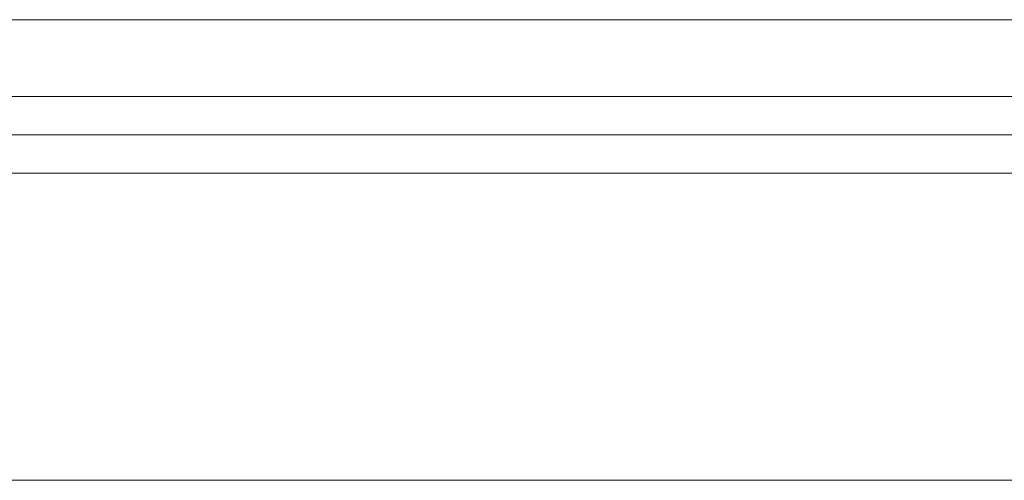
# Model space of a CAD drawing. Header units: millimetres. Extents: x -28277 to 305935, y -19284 to 4746.
# Tile 229 of 256: x 181612 to 182253, y -12339 to -12039. Entities that reach past the tile are written whole.
import ezdxf

# ---------------------------------------------------------------- set-up
doc = ezdxf.new("R2010")
doc.units = ezdxf.units.MM
doc.header["$MEASUREMENT"] = 0
doc.layers.add('12_FAÇ_Façana', color=7, linetype='Continuous')
doc.layers.add('Ventanas Archicad', color=7, linetype='Continuous')
doc.layers.add('Ventanas Archicad_Pluma_Nº__1', color=7, linetype='Continuous', lineweight=5)
doc.layers.add('Ventanas Archicad_Pluma_Nº__7', color=7, linetype='Continuous', lineweight=5)

# ---------------------------------------------------------------- blocks, each defined once
blk = doc.blocks.new('Ventana Vertical Multi-Faja 27_3')
at = {"layer": 'Ventanas Archicad_Pluma_Nº__1', "color": 7, "linetype": 'Continuous', "lineweight": 5}
for p, q in [((-600, 50), (600, 50)), ((-600, 0), (-550, 0)), ((-550, 0), (-550, -50)), ((-550, 0), (550, 0)), ((550, -50), (550, 0)), ((550, 0), (600, 0)), ((-550, -25), (550, -25)), ((-550, -50), (-600, -50)), ((550, -50), (-550, -50)), ((600, -50), (550, -50)), ((-600, -180), (-600, -155)), ((600, -180), (600, -155)), ((-600, -250), (600, -250))]:
    blk.add_line(p, q, dxfattribs=at)
at = {"layer": 'Ventanas Archicad_Pluma_Nº__7', "color": 7, "linetype": 'Continuous', "lineweight": 5}
for p, q in [((-600, 50), (-600, 30)), ((600, 50), (600, 30)), ((-600, 30), (-600, 0)), ((-600, 30), (-600, 0)), ((600, 30), (600, 0)), ((600, 30), (600, 0)), ((-600, 0), (-600, -50)), ((-600, 0), (-600, -50)), ((-600, 0), (-600, -50)), ((-600, 0), (-600, -50)), ((600, 0), (600, -50)), ((600, 0), (600, -50)), ((600, 0), (600, -50)), ((600, 0), (600, -50)), ((-600, -50), (-600, -80)), ((-600, -50), (-600, -80)), ((600, -50), (600, -80)), ((600, -50), (600, -80)), ((-600, -80), (-600, -155)), ((-600, -80), (-600, -155)), ((600, -80), (600, -155)), ((600, -80), (600, -155)), ((-600, -180), (-600, -230)), ((600, -180), (600, -230)), ((-600, -230), (-600, -250)), ((600, -230), (600, -250))]:
    blk.add_line(p, q, dxfattribs=at)
blk = doc.blocks.new('Muro_36_7', base_point=(182750.53, -12338.98))
at = {"layer": 'Ventanas Archicad', "color": 253, "linetype": 'Continuous', "lineweight": 5, "true_color": 0xa4a4a6, "zscale": 1000}
blk.add_blockref('Ventana Vertical Multi-Faja 27_3', (181730.53, -12088.98), dxfattribs=at)

msp = doc.modelspace()

# ---------------------------------------------------------------- block references
at = {"layer": '12_FAÇ_Façana', "color": 7, "lineweight": 20}
msp.add_blockref('Muro_36_7', (182750.534, -12338.976), dxfattribs=at)

doc.saveas('drawing.dxf')
